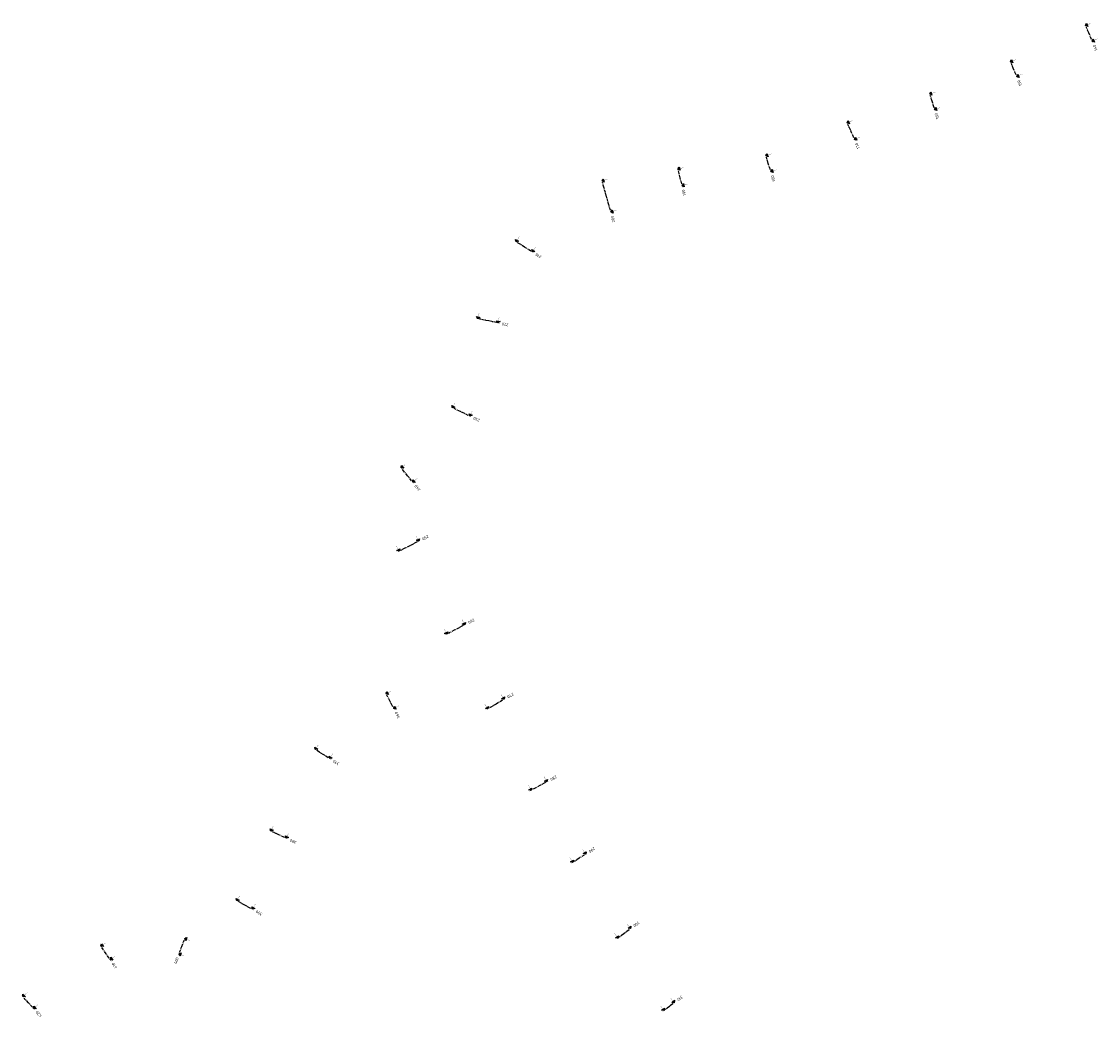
# Model space of a CAD drawing. Header units: metres. Extents: x 189849 to 197696, y 581892 to 586641.
# Tile 6 of 7: x 193980 to 195828, y 584591 to 586298. Entities that reach past the tile are written whole.
import ezdxf
from ezdxf.enums import TextEntityAlignment as Align

# ---------------------------------------------------------------- set-up
doc = ezdxf.new("R2010")
doc.units = ezdxf.units.M
doc.linetypes.add('XX-CENTER', pattern=[8, 5, -1, 1, -1])
doc.layers.add('profiellijn', color=7, linetype='XX-CENTER')
doc.layers.add('Teksten', color=7, linetype='Continuous')
doc.styles.add('NLCS-ISO', font='NLCS-ISO.ttf')
doc.styles.get("Standard").update_dxf_attribs({"font": 'NLCS-ISO.ttf'})

# ---------------------------------------------------------------- blocks, each defined once
blk = doc.blocks.new('pijldrsn')
at = {"linetype": 'Continuous'}
blk.add_hatch(color=256, dxfattribs=at).paths.add_polyline_path([(-3, -3), (0, 0), (3, -3)])
for p, q in [((-3, -3), (0, 0)), ((0, 0), (3, -3)), ((0, 0), (0, -3)), ((0, 0), (0, 0)), ((0, 0), (0, 0)), ((0, 0), (0, 0)), ((3, -3), (-3, -3))]:
    blk.add_line(p, q, dxfattribs=at)
at = {"linetype": 'Continuous', "const_width": 0.35}
for points in [[(-3, 0), (3, 0)], [(0, 0), (0, -10)]]:
    blk.add_lwpolyline(points, dxfattribs=at)
at = {"flags": 11}
for tag, p in [('TEXTHG', (0, -71.8)), ('TEXTAT', (0, -65))]:
    blk.add_attdef(tag, text='', height=5, dxfattribs=at).set_placement(p, align=Align.TOP_CENTER)

msp = doc.modelspace()

# ---------------------------------------------------------------- linework, layer by layer
at = {"layer": 'profiellijn'}
for p, q in [((195811.7, 586278.3), (195807.6, 586288)), ((195816.6, 586266.8), (195811.7, 586278.3)), ((195682.2, 586217.9), (195678.9, 586225.9)), ((195687.1, 586206.2), (195682.2, 586217.9)), ((195542.9, 586160.9), (195539.8, 586170.7)), ((195546.4, 586149.9), (195542.9, 586160.9)), ((195403.3, 586110.6), (195398.6, 586121.2)), ((195408.7, 586098.3), (195403.3, 586110.6)), ((195261.8, 586054.4), (195258.5, 586065)), ((195265.4, 586043.2), (195261.8, 586054.4)), ((195110.7, 586029.5), (195107.6, 586041.7)), ((195113.4, 586019), (195110.7, 586029.5)), ((194982.3, 586004.4), (194977.4, 586021.4)), ((194990.9, 585974), (194982.3, 586004.4)), ((194843.8, 585910.7), (194831.7, 585918.3)), ((194854.5, 585904), (194843.8, 585910.7)), ((194782.3, 585784), (194766.5, 585787.3)), ((194795.1, 585781.3), (194782.3, 585784)), ((194733.7, 585628.5), (194722.8, 585633.6)), ((194747.1, 585622.1), (194733.7, 585628.5)), ((194642.9, 585518.5), (194633.9, 585529.7)), ((194649.9, 585509.9), (194642.9, 585518.5)), ((194646.5, 585398.3), (194631, 585390.2)), ((194659.4, 585405), (194646.5, 585398.3)), ((194723.1, 585253.4), (194713.1, 585248.1)), ((194738.2, 585261.5), (194723.1, 585253.4)), ((194612.8, 585131.4), (194607.3, 585141.9)), ((194617.8, 585121.9), (194612.8, 585131.4)), ((194794.7, 585126.8), (194783.1, 585119.9)), ((194805.8, 585133.4), (194794.7, 585126.8)), ((194498.3, 585040.1), (194487.2, 585047.1)), ((194506.9, 585034.8), (194498.3, 585040.1)), ((194879.4, 584992.1), (194870.1, 584986.9)), ((194870.1, 584986.9), (194857.8, 584980.2)), ((194422.1, 584902.3), (194411.1, 584907.5)), ((194432.1, 584897.7), (194422.1, 584902.3)), ((194937.6, 584862.3), (194929.1, 584856.7)), ((194946, 584867.8), (194937.6, 584862.3)), ((194363.6, 584781.9), (194352.7, 584787.9)), ((194374, 584776.2), (194363.6, 584781.9)), ((195013.9, 584732.7), (195006.4, 584727)), ((195023.1, 584739.7), (195013.9, 584732.7)), ((194255.4, 584710.8), (194259.4, 584721.6)), ((194125.7, 584698.4), (194118.4, 584709)), ((194131, 584690.6), (194125.7, 584698.4)), ((194251.8, 584701.2), (194255.4, 584710.8)), ((193992.3, 584614.3), (193984.8, 584622.5)), ((193999.3, 584606.7), (193992.3, 584614.3)), ((195092.3, 584608.1), (195085.4, 584602.7)), ((195098, 584612.5), (195092.3, 584608.1))]:
    msp.add_line(p, q, dxfattribs=at)

# ---------------------------------------------------------------- block references
for p, rotation in [((195806.4, 586290.8), 113.0852087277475), ((195817.8, 586264.1), 113.0852087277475), ((195677.7, 586228.7), 112.7584136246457), ((195688.3, 586203.5), 112.7584136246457), ((195538.9, 586173.5), 107.5715095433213), ((195547.3, 586147), 107.5715095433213), ((195397.4, 586123.9), 113.9371537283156), ((195410, 586095.5), 113.9371537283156), ((195257.6, 586067.8), 107.5541800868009), ((195106.9, 586044.6), 104.2740135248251), ((195266.3, 586040.4), 107.5541800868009), ((194976.6, 586024.3), 105.8399677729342), ((195114.1, 586016.1), 104.2740135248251), ((194991.7, 585971.1), 105.8399677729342), ((194829.2, 585919.9), 148.0004876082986), ((194857.1, 585902.4), 148.0004876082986), ((194763.6, 585787.9), 168.1885779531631), ((194798, 585780.7), 168.1885779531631), ((194720.1, 585634.8), 154.8119447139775), ((194749.8, 585620.9), 154.8119447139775), ((194632, 585532.1), 128.7623327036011), ((194651.7, 585507.5), 128.7623327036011), ((194662, 585406.4), 207.5329747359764), ((194628.4, 585388.8), 207.5329747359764), ((194740.9, 585262.9), 208.1630284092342), ((194710.5, 585246.6), 208.1630284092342), ((194605.9, 585144.5), 117.8334981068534), ((194808.4, 585134.9), 210.7292452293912), ((194619.2, 585119.2), 117.8334981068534), ((194780.5, 585118.4), 210.7292452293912), ((194484.7, 585048.6), 148.1298234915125), ((194509.4, 585033.2), 148.1298234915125), ((194882, 584993.5), 208.8368072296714), ((194855.2, 584978.7), 208.8368072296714), ((194408.3, 584908.7), 155.2125880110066), ((194434.8, 584896.5), 155.2125880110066), ((194926.6, 584855.1), 213.0870509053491), ((194948.5, 584869.4), 213.0870509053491), ((194350.1, 584789.4), 151.0780766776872), ((194376.7, 584774.7), 151.0780766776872), ((195025.5, 584741.5), 217.0818651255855), ((195004, 584725.2), 217.0818651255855), ((194116.7, 584711.5), 124.4873728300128), ((194260.5, 584724.4), 69.39034917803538), ((194132.7, 584688.2), 124.4873728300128), ((194250.7, 584698.4), 69.39034917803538), ((193982.8, 584624.8), 132.3991487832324), ((195100.4, 584614.3), 217.6580316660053), ((194001.3, 584604.4), 132.3991487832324), ((195083, 584600.9), 217.6580316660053)]:
    msp.add_blockref('pijldrsn', p, dxfattribs=dict(at, rotation=rotation))

# ---------------------------------------------------------------- texts
at = {"layer": 'Teksten', "style": 'NLCS-ISO'}
for s, rotation, p in [('140', 113.0852, (195820.5, 586257.6)), ('150', 112.7584, (195691, 586197)), ('160', 107.5715, (195549.4, 586140.4)), ('170', 113.9372, (195412.8, 586089.1)), ('180', 107.5542, (195268.4, 586033.7)), ('190', 104.274, (195115.8, 586009.3)), ('200', 105.84, (194993.6, 585964.4)), ('210', 148.0005, (194863, 585898.7)), ('220', 168.1886, (194804.9, 585779.3)), ('230', 154.8119, (194756.1, 585617.9)), ('240', 128.7623, (194656.1, 585502.1)), ('250', 207.533, (194668.2, 585409.6)), ('260', 208.163, (194747.1, 585266.2)), ('270', 210.7292, (194814.4, 585138.5)), ('360', 117.8335, (194622.5, 585113)), ('370', 148.1298, (194515.4, 585029.5)), ('280', 208.8368, (194888.2, 584996.9)), ('380', 155.2126, (194441.2, 584893.6)), ('290', 213.0871, (194954.4, 584873.2)), ('390', 151.0781, (194382.8, 584771.3)), ('300', 217.0819, (195031.1, 584745.7)), ('410', 124.4874, (194136.7, 584682.4)), ('400', 69.3903, (194248.2, 584691.9)), ('310', 217.658, (195105.9, 584618.6)), ('420', 132.3991, (194006, 584599.3))]:
    msp.add_text(s, height=5, rotation=rotation, dxfattribs=at).set_placement(p, align=Align.MIDDLE_RIGHT)

doc.saveas('drawing.dxf')
